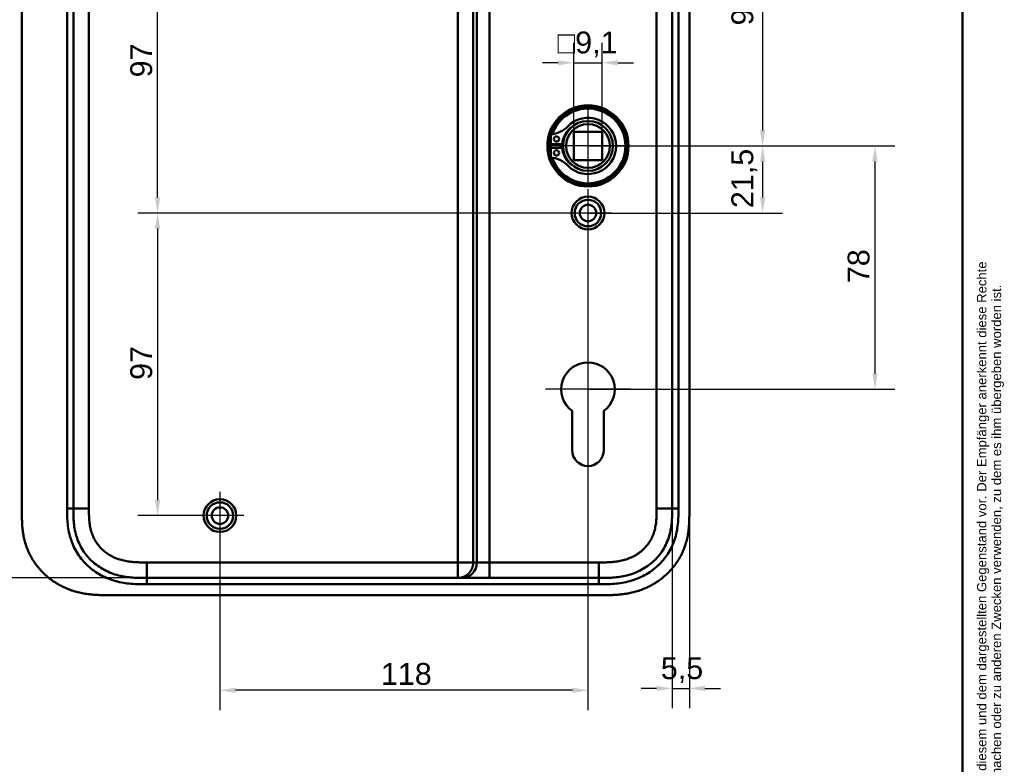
# Model space of a CAD drawing. Header units: millimetres. Extents: x 20 to 833, y 20 to 574.
# Tile 12 of 13: x 518 to 833, y 207 to 445. Entities that reach past the tile are written whole.
import ezdxf
from ezdxf.enums import TextEntityAlignment as Align

# ---------------------------------------------------------------- set-up
doc = ezdxf.new("R2010")
doc.units = ezdxf.units.MM
doc.header["$LTSCALE"] = 2
for name, color, linetype, lineweight in [('Bemaßungen(DIN)', 7, 'Continuous', 25), ('Mittelpunktmarkierung(DIN)', 7, 'Continuous', 25), ('Sichtbare Kanten(DIN)', 7, 'Continuous', 50), ('Sichtbare tangentiale Kanten(DIN)', 7, 'Continuous', 50), ('Skizziergeometrie(DIN)', 7, 'Continuous', 50), ('Symbole(DIN)', 7, 'Continuous', 25)]:
    doc.layers.add(name, color=color, linetype=linetype, lineweight=lineweight)
doc.styles.add('Aktuell-DIN', font='arial.ttf')
doc.styles.add('STANDARD-DIN~0', font='arial.ttf')
doc.styles.add('Textstil10', font='arial.ttf')
doc.styles.add('Textstil41', font='arial.ttf', dxfattribs={"width": 0.8})
doc.styles.add('Textstil83', font='arial.ttf', dxfattribs={"width": 0.8})
doc.dimstyles.new('CAD-LAN', dxfattribs={"dimscale": 2, "dimtxt": 3.5, "dimasz": 2.5, "dimexe": 3.175, "dimexo": 0, "dimgap": 0.8, "dimtad": 1, "dimrnd": 1e-08, "dimtxsty": 'STANDARD-DIN~0', "dimcen": 0.09, "dimdle": 10, "dimclrd": 250, "dimclre": 250, "dimclrt": 250, "dimadec": 0, "dimazin": 2, "dimtfac": 1, "dimtmove": 0, "dimatfit": 3, "dimfxl": 1, "dimtolj": 1, "dimtzin": 0, "dimlwd": 25, "dimlwe": 25, "dimarcsym": 0})

# ---------------------------------------------------------------- blocks, each defined once
blk = doc.blocks.new('Ränder Standardrahmen')
at = {"layer": 'Skizziergeometrie(DIN)', "flags": 128}
blk.add_lwpolyline([(10, 10), (10, 287), (410, 287), (410, 10), (10, 10)], dxfattribs=at)
blk = doc.blocks.new('Schriftfelder Heusser')
at = {"layer": 'Symbole(DIN)', "color": 7, "insert": (293.33, 191.7), "char_height": 1.5, "width": 182.3003, "attachment_point": 1, "rotation": 90, "line_spacing_factor": 0.944221, "style": 'Aktuell-DIN'}
blk.add_mtext('\\fArial|b0|i0;\\H1.5000;Die Schlossfabrik Heusser AG ist Eigentümerin dieses Dokumentes und behält sich alle Rechte an diesem und dem dargestellten Gegenstand vor. Der Empfänger anerkennt diese Rechte\\Pund wird das Dokument nicht ohne schriftliche Ermächtigung der Eigentümerin Dritten zugänglich machen oder zu anderen Zwecken verwenden, zu dem es ihm übergeben worden ist.\\P ', dxfattribs=at)
at = {"layer": 'Symbole(DIN)', "color": 179, "true_color": 0x262659, "style": 'Textstil10'}
blk.add_attdef('ERSTELLUNGSDATUM_001', (217.23, 218.29), '', height=2, dxfattribs=at)
at = {"layer": 'Symbole(DIN)', "color": 179, "true_color": 0x262659}
for tag, height, style, p in [('AUTOR', 2.49, 'Aktuell-DIN', (240.03, 219.26)), ('KONTROLLDATUM', 2, 'Textstil10', (217.42, 215.04)), ('KONTROLLIERT_VON', 2, 'Textstil10', (239.98, 215.05))]:
    blk.add_attdef(tag, text='', height=height, dxfattribs=dict(at, style=style)).set_placement(p, align=Align.MIDDLE_LEFT)
at = {"layer": 'Symbole(DIN)', "color": 7, "style": 'Textstil83', "width": 0.8}
blk.add_attdef('Anfänglicher_Ansichtsmaßstab_001', (281.57, 213.34), '', height=2.3, dxfattribs=at)
at = {"layer": 'Symbole(DIN)', "color": 179, "true_color": 0x262659, "style": 'Textstil10'}
blk.add_attdef('PROJEKT', text='', height=2, dxfattribs=at).set_placement((217.77, 209.72), align=Align.BOTTOM_LEFT)
at = {"layer": 'Symbole(DIN)', "color": 7, "style": 'Textstil41', "width": 0.8}
blk.add_attdef('STATUS', text='', height=5, dxfattribs=at).set_placement((284.53, 195.86), align=Align.MIDDLE_CENTER)
blk = doc.blocks.new('*D8')
at = {"layer": 'Bemaßungen(DIN)', "color": 250, "linetype": 'Continuous', "lineweight": 25, "true_color": 0x3f3f3f, "transparency": 16777216}
for p, q in [((703.4, 500.38), (762.28, 500.38)), ((755.93, 495.38), (755.93, 409.88)), ((699.93, 404.88), (762.28, 404.88))]:
    blk.add_line(p, q, dxfattribs=at)
at = {"layer": 'Bemaßungen(DIN)', "color": 250, "linetype": 'Continuous', "true_color": 0x3f3f3f, "transparency": 16777216}
for points in [[(755.09, 495.38), (756.76, 495.38), (755.93, 500.38)], [(755.09, 409.88), (756.76, 409.88), (755.93, 404.88)]]:
    blk.add_solid(points, dxfattribs=at)
at = {"layer": 'Defpoints', "color": 0, "linetype": 'Continuous', "transparency": 16777216}
for p in [(703.4, 500.38), (699.93, 404.88), (755.93, 404.88)]:
    blk.add_point(p, dxfattribs=at)
at = {"layer": 'Bemaßungen(DIN)', "color": 250, "linetype": 'Continuous', "lineweight": 25, "true_color": 0x3f3f3f, "transparency": 16777216, "insert": (745.91, 443.51), "char_height": 7, "attachment_point": 1, "rotation": 90, "style": 'STANDARD-DIN~0'}
blk.add_mtext('\\A1;95,5', dxfattribs=at)
blk = doc.blocks.new('*D10')
at = {"layer": 'Bemaßungen(DIN)', "color": 250, "linetype": 'Continuous', "lineweight": 25, "true_color": 0x3f3f3f, "transparency": 16777216}
for p, q in [((699.93, 404.88), (762.28, 404.88)), ((755.93, 399.88), (755.93, 388.38)), ((699.93, 383.38), (762.28, 383.38))]:
    blk.add_line(p, q, dxfattribs=at)
at = {"layer": 'Bemaßungen(DIN)', "color": 250, "linetype": 'Continuous', "true_color": 0x3f3f3f, "transparency": 16777216}
for points in [[(755.09, 399.88), (756.76, 399.88), (755.93, 404.88)], [(755.09, 388.38), (756.76, 388.38), (755.93, 383.38)]]:
    blk.add_solid(points, dxfattribs=at)
at = {"layer": 'Defpoints', "color": 0, "linetype": 'Continuous', "transparency": 16777216}
for p in [(699.93, 404.88), (699.93, 383.38), (755.93, 383.38)]:
    blk.add_point(p, dxfattribs=at)
at = {"layer": 'Bemaßungen(DIN)', "color": 250, "linetype": 'Continuous', "lineweight": 25, "true_color": 0x3f3f3f, "transparency": 16777216, "insert": (745.91, 384.95), "char_height": 7, "attachment_point": 1, "rotation": 90, "style": 'STANDARD-DIN~0'}
blk.add_mtext('\\A1;21,5', dxfattribs=at)
blk = doc.blocks.new('*D11')
at = {"layer": 'Bemaßungen(DIN)', "color": 250, "linetype": 'Continuous', "lineweight": 25, "true_color": 0x3f3f3f, "transparency": 16777216}
for p, q in [((699.93, 404.88), (798.28, 404.88)), ((791.93, 399.88), (791.93, 331.88)), ((699.93, 326.88), (798.28, 326.88))]:
    blk.add_line(p, q, dxfattribs=at)
at = {"layer": 'Bemaßungen(DIN)', "color": 250, "linetype": 'Continuous', "true_color": 0x3f3f3f, "transparency": 16777216}
for points in [[(791.09, 399.88), (792.76, 399.88), (791.93, 404.88)], [(791.09, 331.88), (792.76, 331.88), (791.93, 326.88)]]:
    blk.add_solid(points, dxfattribs=at)
at = {"layer": 'Defpoints', "color": 0, "linetype": 'Continuous', "transparency": 16777216}
for p in [(699.93, 404.88), (699.93, 326.88), (791.93, 326.88)]:
    blk.add_point(p, dxfattribs=at)
at = {"layer": 'Bemaßungen(DIN)', "color": 250, "linetype": 'Continuous', "lineweight": 25, "true_color": 0x3f3f3f, "transparency": 16777216, "insert": (783.18, 360.89), "char_height": 7, "attachment_point": 1, "rotation": 90, "style": 'STANDARD-DIN~0'}
blk.add_mtext('\\A1;78', dxfattribs=at)
blk = doc.blocks.new('*D12')
at = {"layer": 'Bemaßungen(DIN)', "color": 250, "linetype": 'Continuous', "lineweight": 25, "true_color": 0x3f3f3f, "transparency": 16777216}
for p, q in [((581.93, 480.38), (555.58, 480.38)), ((561.93, 388.38), (561.93, 475.38)), ((699.93, 383.38), (555.58, 383.38))]:
    blk.add_line(p, q, dxfattribs=at)
at = {"layer": 'Bemaßungen(DIN)', "color": 250, "linetype": 'Continuous', "true_color": 0x3f3f3f, "transparency": 16777216}
for points in [[(561.09, 475.38), (562.76, 475.38), (561.93, 480.38)], [(561.09, 388.38), (562.76, 388.38), (561.93, 383.38)]]:
    blk.add_solid(points, dxfattribs=at)
at = {"layer": 'Defpoints', "color": 0, "linetype": 'Continuous', "transparency": 16777216}
for p in [(561.93, 480.38), (581.93, 480.38), (699.93, 383.38)]:
    blk.add_point(p, dxfattribs=at)
at = {"layer": 'Bemaßungen(DIN)', "color": 250, "linetype": 'Continuous', "lineweight": 25, "true_color": 0x3f3f3f, "transparency": 16777216, "insert": (553.18, 426.87), "char_height": 7, "attachment_point": 1, "rotation": 90, "style": 'STANDARD-DIN~0'}
blk.add_mtext('\\A1;97', dxfattribs=at)
blk = doc.blocks.new('*D13')
at = {"layer": 'Bemaßungen(DIN)', "color": 250, "linetype": 'Continuous', "lineweight": 25, "true_color": 0x3f3f3f, "transparency": 16777216}
for p, q in [((699.93, 383.38), (555.58, 383.38)), ((561.93, 378.38), (561.93, 291.38)), ((581.93, 286.38), (555.58, 286.38))]:
    blk.add_line(p, q, dxfattribs=at)
at = {"layer": 'Bemaßungen(DIN)', "color": 250, "linetype": 'Continuous', "true_color": 0x3f3f3f, "transparency": 16777216}
for points in [[(561.09, 378.38), (562.76, 378.38), (561.93, 383.38)], [(561.09, 291.38), (562.76, 291.38), (561.93, 286.38)]]:
    blk.add_solid(points, dxfattribs=at)
at = {"layer": 'Defpoints', "color": 0, "linetype": 'Continuous', "transparency": 16777216}
for p in [(699.93, 383.38), (561.93, 286.38), (581.93, 286.38)]:
    blk.add_point(p, dxfattribs=at)
at = {"layer": 'Bemaßungen(DIN)', "color": 250, "linetype": 'Continuous', "lineweight": 25, "true_color": 0x3f3f3f, "transparency": 16777216, "insert": (553.18, 329.87), "char_height": 7, "attachment_point": 1, "rotation": 90, "style": 'STANDARD-DIN~0'}
blk.add_mtext('\\A1;97', dxfattribs=at)
blk = doc.blocks.new('*D15')
at = {"layer": 'Bemaßungen(DIN)', "color": 250, "linetype": 'Continuous', "lineweight": 25, "true_color": 0x3f3f3f, "transparency": 16777216}
for p, q in [((558.47, 500.38), (486.91, 500.38)), ((493.26, 495.38), (493.26, 271.38)), ((558.47, 266.38), (486.91, 266.38))]:
    blk.add_line(p, q, dxfattribs=at)
at = {"layer": 'Bemaßungen(DIN)', "color": 250, "linetype": 'Continuous', "true_color": 0x3f3f3f, "transparency": 16777216}
for points in [[(492.43, 495.38), (494.1, 495.38), (493.26, 500.38)], [(492.43, 271.38), (494.1, 271.38), (493.26, 266.38)]]:
    blk.add_solid(points, dxfattribs=at)
at = {"layer": 'Defpoints', "color": 0, "linetype": 'Continuous', "transparency": 16777216}
for p in [(558.47, 500.38), (493.26, 266.38), (558.47, 266.38)]:
    blk.add_point(p, dxfattribs=at)
at = {"layer": 'Bemaßungen(DIN)', "color": 250, "linetype": 'Continuous', "lineweight": 25, "true_color": 0x3f3f3f, "transparency": 16777216, "insert": (484.51, 375.6), "char_height": 7, "attachment_point": 1, "rotation": 90, "style": 'STANDARD-DIN~0'}
blk.add_mtext('\\A1;234', dxfattribs=at)
blk = doc.blocks.new('*D16')
at = {"layer": 'Bemaßungen(DIN)', "color": 250, "linetype": 'Continuous', "lineweight": 25, "true_color": 0x3f3f3f, "transparency": 16777216}
for p, q in [((695.38, 409.43), (695.38, 437.9)), ((704.48, 409.43), (704.48, 437.9)), ((690.38, 431.55), (685.38, 431.55)), ((695.38, 431.55), (704.48, 431.55)), ((709.48, 431.55), (714.48, 431.55))]:
    blk.add_line(p, q, dxfattribs=at)
at = {"layer": 'Bemaßungen(DIN)', "color": 250, "linetype": 'Continuous', "true_color": 0x3f3f3f, "transparency": 16777216}
for points in [[(690.38, 432.38), (690.38, 430.71), (695.38, 431.55)], [(709.48, 432.38), (709.48, 430.71), (704.48, 431.55)]]:
    blk.add_solid(points, dxfattribs=at)
at = {"layer": 'Defpoints', "color": 0, "linetype": 'Continuous', "transparency": 16777216}
for p in [(704.48, 431.55), (695.38, 409.43), (704.48, 409.43)]:
    blk.add_point(p, dxfattribs=at)
at = {"layer": 'Bemaßungen(DIN)', "color": 250, "linetype": 'Continuous', "lineweight": 25, "true_color": 0x3f3f3f, "transparency": 16777216, "insert": (690.16, 441.56), "char_height": 7, "attachment_point": 1, "style": 'STANDARD-DIN~0'}
blk.add_mtext('\\A1;\\fAIGDT|b0|i0;\\H7.0000;o\\fArial|b0|i0;\\H7.0000;9,1', dxfattribs=at)
blk = doc.blocks.new('*D17')
at = {"layer": 'Bemaßungen(DIN)', "color": 250, "linetype": 'Continuous', "lineweight": 25, "true_color": 0x3f3f3f, "transparency": 16777216}
for p, q in [((699.93, 375.73), (699.93, 224.03)), ((581.93, 278.73), (581.93, 224.03)), ((694.93, 230.38), (586.93, 230.38))]:
    blk.add_line(p, q, dxfattribs=at)
at = {"layer": 'Bemaßungen(DIN)', "color": 250, "linetype": 'Continuous', "true_color": 0x3f3f3f, "transparency": 16777216}
for points in [[(586.93, 231.21), (586.93, 229.55), (581.93, 230.38)], [(694.93, 231.21), (694.93, 229.55), (699.93, 230.38)]]:
    blk.add_solid(points, dxfattribs=at)
at = {"layer": 'Defpoints', "color": 0, "linetype": 'Continuous', "transparency": 16777216}
for p in [(699.93, 375.73), (581.93, 278.73), (581.93, 230.38)]:
    blk.add_point(p, dxfattribs=at)
at = {"layer": 'Bemaßungen(DIN)', "color": 250, "linetype": 'Continuous', "lineweight": 25, "true_color": 0x3f3f3f, "transparency": 16777216, "insert": (633.52, 239.13), "char_height": 7, "attachment_point": 1, "style": 'STANDARD-DIN~0'}
blk.add_mtext('\\A1;118', dxfattribs=at)
blk = doc.blocks.new('*D18')
at = {"layer": 'Bemaßungen(DIN)', "color": 250, "linetype": 'Continuous', "lineweight": 25, "true_color": 0x3f3f3f, "transparency": 16777216}
for p, q in [((726.93, 288.66), (726.93, 224.64)), ((732.43, 287.66), (732.43, 224.64)), ((721.93, 230.99), (716.93, 230.99)), ((726.93, 230.99), (732.43, 230.99)), ((737.43, 230.99), (742.43, 230.99))]:
    blk.add_line(p, q, dxfattribs=at)
at = {"layer": 'Bemaßungen(DIN)', "color": 250, "linetype": 'Continuous', "true_color": 0x3f3f3f, "transparency": 16777216}
for points in [[(721.93, 231.82), (721.93, 230.15), (726.93, 230.99)], [(737.43, 231.82), (737.43, 230.15), (732.43, 230.99)]]:
    blk.add_solid(points, dxfattribs=at)
at = {"layer": 'Defpoints', "color": 0, "linetype": 'Continuous', "transparency": 16777216}
for p in [(726.93, 288.66), (732.43, 287.66), (732.43, 230.99)]:
    blk.add_point(p, dxfattribs=at)
at = {"layer": 'Bemaßungen(DIN)', "color": 250, "linetype": 'Continuous', "lineweight": 25, "true_color": 0x3f3f3f, "transparency": 16777216, "insert": (723.28, 240.97), "char_height": 7, "attachment_point": 1, "style": 'STANDARD-DIN~0'}
blk.add_mtext('\\A1;5,5', dxfattribs=at)

msp = doc.modelspace()

# ---------------------------------------------------------------- linework, layer by layer
at = {"layer": 'Mittelpunktmarkierung(DIN)', "linetype": 'Continuous'}
for p, q in [((699.928, 416.88), (699.928, 392.88)), ((711.928, 404.88), (687.928, 404.88)), ((699.928, 391.03), (699.928, 375.73)), ((707.578, 383.38), (692.278, 383.38)), ((699.928, 340.48), (699.928, 316.88)), ((713.528, 326.88), (686.328, 326.88)), ((581.928, 294.03), (581.928, 278.73)), ((589.578, 286.38), (574.278, 286.38))]:
    msp.add_line(p, q, dxfattribs=at)
at = {"layer": 'Sichtbare Kanten(DIN)'}
for p, q in [((518.428, 479.096), (518.428, 287.623)), ((732.428, 287.664), (732.428, 479.096)), ((687.97, 405.497), (687.97, 408.52)), ((695.378, 400.33), (695.378, 409.43)), ((695.378, 409.43), (704.478, 409.43)), ((704.478, 409.43), (704.478, 400.33)), ((691.67, 405.497), (687.97, 405.497)), ((687.97, 404.263), (691.67, 404.263)), ((687.97, 401.239), (687.97, 404.263)), ((704.478, 400.33), (695.378, 400.33)), ((694.828, 307.38), (694.828, 319.955)), ((705.028, 319.956), (705.028, 307.38)), ((658.155, 266.38), (558.467, 266.38)), ((659.332, 266.38), (658.155, 266.38)), ((668.299, 266.38), (659.332, 266.38)), ((703.39, 266.38), (668.299, 266.38)), ((703.402, 266.38), (703.39, 266.38)), ((545.907, 260.88), (704.39, 260.88))]:
    msp.add_line(p, q, dxfattribs=at)
for centre, radius in [((699.928, 404.88), 13), ((699.928, 404.88), 12.5), ((699.928, 404.88), 8), ((699.928, 404.88), 7), ((689.82, 407.112), 0.85), ((689.82, 402.648), 0.85), ((699.928, 383.38), 5.25), ((699.928, 383.38), 4.25), ((699.928, 383.38), 2.65), ((581.928, 286.38), 5.25), ((581.928, 286.38), 4.25), ((581.928, 286.38), 2.65)]:
    msp.add_circle(centre, radius, dxfattribs=at)
for centre, radius, start, end in [((699.928, 404.88), 12, 198.17213, 161.82787), ((699.928, 404.88), 9.017, 224.1409, 135.8591), ((687.23, 417.203), 8.678, 274.96705, 315.8591), ((699.195, 404.88), 7.55, 125.6871, 175.31499), ((699.928, 404.88), 8.2, 153.63056, 206.36944), ((699.928, 404.88), 12, 175.21102, 184.78898), ((699.928, 404.88), 9, 176.0711, 183.9289), ((699.195, 404.88), 7.55, 184.68501, 234.3129), ((687.23, 392.557), 8.678, 44.1409, 85.03295), ((699.928, 326.88), 8.6, 306.37412, 233.63044), ((699.928, 307.38), 5.1, 180, 0)]:
    msp.add_arc(centre, radius, start, end, dxfattribs=at)
for points in [[(534.928, 288.664), (534.928, 383.38), (534.928, 478.096)], [(726.928, 478.096), (726.928, 383.38), (726.928, 288.664)]]:
    msp.add_open_spline(points, degree=2, dxfattribs=at)
for points, knots in [([(518.428, 287.582), (518.428, 287.041), (518.429, 285.925), (518.464, 284.505), (518.547, 283.044), (518.657, 281.868), (518.866, 280.394), (519.094, 279.215), (519.465, 277.748), (519.833, 276.585), (520.385, 275.151), (520.902, 274.025), (521.64, 272.652), (522.305, 271.585), (523.224, 270.3), (524.028, 269.314), (525.112, 268.144), (526.04, 267.26), (527.268, 266.228), (528.302, 265.464), (529.649, 264.59), (530.767, 263.957), (532.204, 263.254), (533.383, 262.762), (534.881, 262.235), (536.097, 261.884), (537.629, 261.528), (538.861, 261.308), (540.401, 261.106), (541.63, 260.998), (543.158, 260.916), (544.484, 260.885), (545.497, 260.88), (545.907, 260.88)], [-0.99797722, -0.99797722, -0.99797722, -0.99797722, -0.95833335, -0.91666671, -0.89583339, -0.85416674, -0.83333342, -0.79166678, -0.77083345, -0.72916681, -0.70833349, -0.66666684, -0.64583352, -0.60416687, -0.58333355, -0.54166691, -0.52083358, -0.47916694, -0.45833362, -0.41666697, -0.39583365, -0.354167, -0.33333368, -0.29166704, -0.27083371, -0.22916707, -0.20833375, -0.1666671, -0.14583378, -0.10416714, -0.08333381, -0.04166717, -0.01304212, -0.01304212, -0.01304212, -0.01304212]), ([(558.467, 266.38), (557.483, 266.38), (556.5, 266.381), (555.506, 266.415), (555.157, 266.428), (554.816, 266.443), (554.461, 266.465), (553.71, 266.51), (552.995, 266.576), (552.272, 266.672), (551.512, 266.772), (550.761, 266.904), (550.013, 267.075), (549.232, 267.252), (548.463, 267.47), (547.706, 267.733), (546.929, 268.002), (546.167, 268.318), (545.428, 268.68), (544.679, 269.047), (543.952, 269.463), (543.256, 269.925), (542.554, 270.391), (541.883, 270.905), (541.252, 271.46), (541.093, 271.6), (540.937, 271.743), (540.782, 271.888), (540.318, 272.326), (539.878, 272.788), (539.463, 273.271), (538.91, 273.917), (538.402, 274.602), (537.947, 275.319), (537.493, 276.033), (537.091, 276.779), (536.743, 277.55), (536.422, 278.262), (536.147, 278.993), (535.915, 279.75), (535.9, 279.8), (535.885, 279.85), (535.871, 279.899), (535.644, 280.662), (535.463, 281.447), (535.325, 282.244), (535.194, 283.006), (535.103, 283.761), (535.043, 284.532), (534.986, 285.25), (534.957, 285.926), (534.942, 286.696), (534.928, 287.381), (534.928, 288.023), (534.928, 288.664)], [0.0000001, 0.0000001, 0.0000001, 0.0000001, 0.2950702, 0.2950702, 0.2950702, 0.3985893, 0.3985893, 0.3985893, 0.6181101, 0.6181101, 0.6181101, 0.8486648, 0.8486648, 0.8486648, 1.0894436, 1.0894436, 1.0894436, 1.3368527, 1.3368527, 1.3368527, 1.5877596, 1.5877596, 1.5877596, 1.8409496, 1.8409496, 1.8409496, 1.9045637, 1.9045637, 1.9045637, 2.0957547, 2.0957547, 2.0957547, 2.3511498, 2.3511498, 2.3511498, 2.6054898, 2.6054898, 2.6054898, 2.840499, 2.840499, 2.840499, 2.85612, 2.85612, 2.85612, 3.0996016, 3.0996016, 3.0996016, 3.3323228, 3.3323228, 3.3323228, 3.5487727, 3.5487727, 3.5487727, 3.7412916, 3.7412916, 3.7412916, 3.7412916]), ([(726.928, 288.664), (726.928, 288.037), (726.928, 287.389), (726.916, 286.741), (726.902, 286.019), (726.873, 285.295), (726.818, 284.581), (726.758, 283.803), (726.667, 283.035), (726.537, 282.274), (726.401, 281.482), (726.223, 280.696), (725.989, 279.907), (725.753, 279.114), (725.464, 278.326), (725.119, 277.562), (724.773, 276.793), (724.371, 276.045), (723.916, 275.328), (723.462, 274.613), (722.956, 273.928), (722.401, 273.279), (721.851, 272.638), (721.25, 272.029), (720.615, 271.469), (719.979, 270.908), (719.309, 270.396), (718.61, 269.931), (717.915, 269.47), (717.191, 269.054), (716.438, 268.685), (715.703, 268.324), (714.941, 268.007), (714.158, 267.735), (713.404, 267.473), (712.63, 267.254), (711.846, 267.075), (711.099, 266.905), (710.342, 266.772), (709.579, 266.671), (708.855, 266.575), (708.126, 266.509), (707.395, 266.465), (706.704, 266.423), (706.012, 266.401), (705.326, 266.39), (704.676, 266.38), (704.031, 266.38), (703.402, 266.38)], [0, 0, 0, 0, 0.2003325, 0.2003325, 0.2003325, 0.4234176, 0.4234176, 0.4234176, 0.6661657, 0.6661657, 0.6661657, 0.9187023, 0.9187023, 0.9187023, 1.172126, 1.172126, 1.172126, 1.4268172, 1.4268172, 1.4268172, 1.6807052, 1.6807052, 1.6807052, 1.9319886, 1.9319886, 1.9319886, 2.1833195, 2.1833195, 2.1833195, 2.4328707, 2.4328707, 2.4328707, 2.6767608, 2.6767608, 2.6767608, 2.9119278, 2.9119278, 2.9119278, 3.1363716, 3.1363716, 3.1363716, 3.3491044, 3.3491044, 3.3491044, 3.549929, 3.549929, 3.549929, 3.7401511, 3.7401511, 3.7401511, 3.7401511]), ([(704.39, 260.88), (704.987, 260.879), (706.038, 260.881), (707.249, 260.906), (708.162, 260.941), (708.772, 260.974), (709.535, 261.028), (710.145, 261.082), (710.909, 261.166), (711.519, 261.245), (712.434, 261.386), (713.346, 261.557), (714.702, 261.869), (715.895, 262.21), (717.363, 262.72), (718.513, 263.193), (719.914, 263.866), (721.003, 264.469), (722.318, 265.302), (723.33, 266.03), (724.537, 267.014), (725.455, 267.858), (726.535, 268.982), (727.343, 269.933), (728.278, 271.182), (728.962, 272.227), (729.733, 273.586), (730.279, 274.71), (730.87, 276.154), (731.27, 277.338), (731.678, 278.84), (731.932, 280.057), (732.144, 281.436), (732.245, 282.355), (732.321, 283.274), (732.358, 283.885), (732.393, 284.649), (732.41, 285.257), (732.423, 286.014), (732.428, 286.767), (732.428, 287.366), (732.428, 287.664)], [-0.99999787, -0.99999787, -0.99999787, -0.99999787, -0.95833168, -0.92708204, -0.9166655, -0.89583241, -0.88541586, -0.86458277, -0.85416622, -0.83333313, -0.82291658, -0.79166695, -0.77083385, -0.72916767, -0.70833458, -0.66666839, -0.6458353, -0.60416912, -0.58333603, -0.54166984, -0.52083675, -0.47917057, -0.45833747, -0.41667129, -0.3958382, -0.35417201, -0.33333892, -0.29167274, -0.27083965, -0.22917346, -0.20834037, -0.16667419, -0.14584109, -0.11459146, -0.10417491, -0.08334182, -0.07292527, -0.05209218, -0.04167563, -0.02084254, -0.00000945, -0.00000945, -0.00000945, -0.00000945])]:
    msp.add_open_spline(points, degree=3, knots=knots, dxfattribs=at)
at = {"layer": 'Sichtbare tangentiale Kanten(DIN)'}
for p, q in [((658.155, 495.38), (658.155, 271.38)), ((663.137, 271.38), (663.137, 495.38)), ((664.313, 495.38), (664.313, 271.38)), ((668.299, 271.38), (668.299, 495.38)), ((532.928, 288.664), (534.928, 288.664)), ((539.928, 288.664), (534.928, 288.664)), ((726.928, 288.664), (721.928, 288.664)), ((726.928, 288.664), (728.928, 288.664)), ((658.155, 271.38), (558.467, 271.38)), ((558.467, 271.38), (558.467, 266.38)), ((658.155, 266.38), (658.155, 271.38)), ((658.155, 271.38), (663.137, 271.38)), ((664.313, 271.38), (663.137, 271.38)), ((668.299, 271.38), (664.313, 271.38)), ((703.402, 271.38), (668.299, 271.38)), ((668.299, 266.38), (668.299, 271.38)), ((703.402, 266.38), (703.402, 271.38)), ((558.467, 266.38), (558.467, 264.381)), ((703.39, 266.38), (703.39, 264.38))]:
    msp.add_line(p, q, dxfattribs=at)
for points, degree in [([(532.928, 288.664), (532.928, 351.808), (532.928, 414.952), (532.929, 478.096)], 3), ([(539.928, 288.664), (539.928, 351.808), (539.928, 414.952), (539.928, 478.096)], 3), ([(721.928, 478.096), (721.928, 414.952), (721.928, 351.808), (721.928, 288.664)], 3), ([(728.928, 478.096), (728.928, 414.952), (728.928, 351.808), (728.928, 288.664)], 3), ([(663.137, 271.38), (663.137, 271.276), (663.132, 271.071), (663.109, 270.766), (663.048, 270.368), (662.924, 269.888), (662.756, 269.428), (662.546, 268.99), (662.296, 268.578), (662.008, 268.192), (661.686, 267.836), (661.332, 267.513), (660.947, 267.225), (660.536, 266.973), (660.1, 266.762), (659.642, 266.594), (659.164, 266.47), (658.767, 266.409), (658.464, 266.385), (658.258, 266.38), (658.155, 266.38)], 5), ([(659.332, 266.38), (662.083, 266.38), (664.313, 268.619), (664.313, 271.38)], 3), ([(703.39, 264.38), (655.082, 264.38), (606.775, 264.38), (558.467, 264.381)], 3)]:
    msp.add_open_spline(points, degree=degree, dxfattribs=at)
for points, knots in [([(558.467, 264.381), (558.25, 264.381), (558.033, 264.381), (557.816, 264.381), (557.615, 264.381), (557.415, 264.382), (557.214, 264.383), (557.114, 264.384), (557.013, 264.384), (556.913, 264.385), (556.619, 264.388), (556.325, 264.393), (556.01, 264.4), (556.003, 264.4), (555.996, 264.401), (555.988, 264.401), (555.104, 264.422), (554.305, 264.461), (553.497, 264.529), (553.483, 264.53), (553.468, 264.531), (553.454, 264.533), (552.632, 264.603), (551.802, 264.705), (550.979, 264.845), (550.971, 264.846), (550.963, 264.847), (550.956, 264.849), (550.128, 264.99), (549.306, 265.17), (548.493, 265.395), (548.487, 265.396), (548.481, 265.398), (548.474, 265.4), (546.835, 265.854), (545.233, 266.491), (543.759, 267.291), (542.28, 268.093), (540.863, 269.097), (539.617, 270.24), (538.381, 271.374), (537.272, 272.682), (536.361, 274.087), (535.452, 275.488), (534.715, 277.022), (534.179, 278.616), (534.178, 278.62), (534.176, 278.624), (534.175, 278.628), (533.907, 279.427), (533.686, 280.248), (533.514, 281.071), (533.512, 281.077), (533.511, 281.084), (533.51, 281.091), (533.337, 281.915), (533.21, 282.755), (533.122, 283.584), (533.12, 283.598), (533.119, 283.612), (533.117, 283.626), (533.032, 284.445), (532.982, 285.261), (532.955, 286.137), (532.955, 286.15), (532.954, 286.163), (532.954, 286.175), (532.929, 287.029), (532.928, 287.847), (532.928, 288.664)], [0, 0, 0, 0, 0.0650777, 0.0650777, 0.0650777, 0.1252827, 0.1252827, 0.1252827, 0.1553853, 0.1553853, 0.1553853, 0.2436568, 0.2436568, 0.2436568, 0.2456929, 0.2456929, 0.2456929, 0.4930009, 0.4930009, 0.4930009, 0.4974115, 0.4974115, 0.4974115, 0.7489081, 0.7489081, 0.7489081, 0.7513214, 0.7513214, 0.7513214, 1.0041321, 1.0041321, 1.0041321, 1.0061267, 1.0061267, 1.0061267, 1.5162149, 1.5162149, 1.5162149, 2.0281718, 2.0281718, 2.0281718, 2.5361223, 2.5361223, 2.5361223, 3.0426859, 3.0426859, 3.0426859, 3.0439753, 3.0439753, 3.0439753, 3.2980943, 3.2980943, 3.2980943, 3.3001636, 3.3001636, 3.3001636, 3.5548437, 3.5548437, 3.5548437, 3.5590862, 3.5590862, 3.5590862, 3.8104505, 3.8104505, 3.8104505, 3.8140929, 3.8140929, 3.8140929, 4.0593758, 4.0593758, 4.0593758, 4.0593758]), ([(558.467, 271.38), (558.226, 271.38), (557.985, 271.38), (557.744, 271.381), (557.67, 271.381), (557.595, 271.381), (557.521, 271.381), (557.446, 271.381), (557.372, 271.382), (557.297, 271.382), (557.148, 271.383), (557, 271.384), (556.851, 271.386), (556.776, 271.387), (556.702, 271.388), (556.627, 271.389), (556.474, 271.392), (556.32, 271.394), (556.166, 271.398), (556.089, 271.4), (556.012, 271.402), (555.935, 271.404), (555.858, 271.407), (555.781, 271.409), (555.701, 271.412), (555.388, 271.422), (555.09, 271.436), (554.782, 271.454), (554.775, 271.455), (554.767, 271.455), (554.76, 271.456), (554.14, 271.493), (553.546, 271.547), (552.949, 271.626), (552.94, 271.627), (552.931, 271.628), (552.922, 271.629), (552.321, 271.709), (551.726, 271.813), (551.136, 271.947), (551.13, 271.948), (551.125, 271.949), (551.12, 271.95), (550.523, 272.087), (549.929, 272.254), (549.351, 272.454), (549.348, 272.455), (549.344, 272.456), (549.341, 272.458), (548.759, 272.66), (548.182, 272.898), (547.628, 273.17), (547.074, 273.442), (546.535, 273.75), (546.021, 274.091), (545.508, 274.432), (545.015, 274.809), (544.553, 275.215), (544.093, 275.62), (543.658, 276.06), (543.26, 276.525), (542.861, 276.989), (542.495, 277.484), (542.167, 278), (541.841, 278.513), (541.551, 279.052), (541.301, 279.605), (541.052, 280.157), (540.84, 280.73), (540.667, 281.31), (540.666, 281.315), (540.665, 281.319), (540.663, 281.323), (540.491, 281.903), (540.356, 282.495), (540.253, 283.089), (540.252, 283.098), (540.25, 283.106), (540.249, 283.115), (540.146, 283.713), (540.075, 284.315), (540.026, 284.941), (540.025, 284.948), (540.025, 284.956), (540.024, 284.963), (540, 285.275), (539.983, 285.576), (539.969, 285.885), (539.955, 286.203), (539.946, 286.519), (539.94, 286.834), (539.928, 287.446), (539.928, 288.056), (539.928, 288.664)], [0, 0, 0, 0, 0.0722696, 0.0722696, 0.0722696, 0.0946026, 0.0946026, 0.0946026, 0.1169355, 0.1169355, 0.1169355, 0.1616015, 0.1616015, 0.1616015, 0.1839344, 0.1839344, 0.1839344, 0.2301086, 0.2301086, 0.2301086, 0.2531957, 0.2531957, 0.2531957, 0.2762828, 0.2762828, 0.2762828, 0.3665177, 0.3665177, 0.3665177, 0.3686312, 0.3686312, 0.3686312, 0.550067, 0.550067, 0.550067, 0.5527949, 0.5527949, 0.5527949, 0.7354684, 0.7354684, 0.7354684, 0.7370926, 0.7370926, 0.7370926, 0.9217286, 0.9217286, 0.9217286, 0.9228081, 0.9228081, 0.9228081, 1.1089822, 1.1089822, 1.1089822, 1.2946981, 1.2946981, 1.2946981, 1.479922, 1.479922, 1.479922, 1.6644007, 1.6644007, 1.6644007, 1.8485383, 1.8485383, 1.8485383, 2.0316869, 2.0316869, 2.0316869, 2.2147673, 2.2147673, 2.2147673, 2.2161124, 2.2161124, 2.2161124, 2.3988762, 2.3988762, 2.3988762, 2.4015167, 2.4015167, 2.4015167, 2.5852125, 2.5852125, 2.5852125, 2.5873796, 2.5873796, 2.5873796, 2.6788906, 2.6788906, 2.6788906, 2.7730035, 2.7730035, 2.7730035, 2.9555672, 2.9555672, 2.9555672, 2.9555672]), ([(721.928, 288.664), (721.928, 288.424), (721.929, 288.183), (721.928, 287.942), (721.928, 287.795), (721.927, 287.647), (721.926, 287.499), (721.925, 287.426), (721.924, 287.352), (721.924, 287.278), (721.923, 287.204), (721.922, 287.131), (721.921, 287.057), (721.92, 286.983), (721.918, 286.909), (721.917, 286.836), (721.911, 286.523), (721.902, 286.21), (721.888, 285.891), (721.874, 285.579), (721.857, 285.277), (721.833, 284.966), (721.832, 284.958), (721.832, 284.951), (721.831, 284.944), (721.782, 284.318), (721.711, 283.716), (721.609, 283.119), (721.607, 283.11), (721.606, 283.101), (721.604, 283.093), (721.501, 282.499), (721.367, 281.907), (721.195, 281.328), (721.194, 281.324), (721.192, 281.32), (721.191, 281.315), (721.018, 280.735), (720.807, 280.162), (720.558, 279.61), (720.309, 279.058), (720.019, 278.519), (719.694, 278.006), (719.367, 277.492), (719.001, 276.997), (718.605, 276.534), (718.206, 276.068), (717.771, 275.628), (717.311, 275.222), (716.85, 274.815), (716.358, 274.438), (715.846, 274.098), (715.332, 273.756), (714.793, 273.447), (714.24, 273.176), (713.686, 272.903), (713.111, 272.665), (712.529, 272.462), (712.526, 272.461), (712.522, 272.46), (712.519, 272.459), (711.942, 272.258), (711.348, 272.09), (710.752, 271.954), (710.746, 271.953), (710.741, 271.951), (710.736, 271.95), (710.146, 271.816), (709.551, 271.712), (708.951, 271.632), (708.942, 271.63), (708.933, 271.629), (708.924, 271.628), (708.327, 271.549), (707.734, 271.495), (707.114, 271.457), (707.107, 271.456), (707.1, 271.456), (707.092, 271.455), (706.784, 271.437), (706.487, 271.423), (706.183, 271.413), (705.87, 271.402), (705.559, 271.394), (705.248, 271.39), (704.631, 271.38), (704.016, 271.38), (703.402, 271.38)], [25.7770823, 25.7770823, 25.7770823, 25.7770823, 25.849294, 25.849294, 25.849294, 25.8935657, 25.8935657, 25.8935657, 25.9157016, 25.9157016, 25.9157016, 25.9378374, 25.9378374, 25.9378374, 25.9599655, 25.9599655, 25.9599655, 26.0535869, 26.0535869, 26.0535869, 26.1450369, 26.1450369, 26.1450369, 26.1472006, 26.1472006, 26.1472006, 26.3307735, 26.3307735, 26.3307735, 26.3334135, 26.3334135, 26.3334135, 26.51606, 26.51606, 26.51606, 26.517402, 26.517402, 26.517402, 26.7003585, 26.7003585, 26.7003585, 26.8833778, 26.8833778, 26.8833778, 27.0671072, 27.0671072, 27.0671072, 27.2517301, 27.2517301, 27.2517301, 27.4368267, 27.4368267, 27.4368267, 27.6224172, 27.6224172, 27.6224172, 27.808465, 27.808465, 27.808465, 27.8095391, 27.8095391, 27.8095391, 27.994055, 27.994055, 27.994055, 27.9956707, 27.9956707, 27.9956707, 28.1782318, 28.1782318, 28.1782318, 28.1809444, 28.1809444, 28.1809444, 28.3622733, 28.3622733, 28.3622733, 28.3643726, 28.3643726, 28.3643726, 28.4545574, 28.4545574, 28.4545574, 28.5472062, 28.5472062, 28.5472062, 28.7315244, 28.7315244, 28.7315244, 28.7315244]), ([(728.928, 288.664), (728.928, 288.543), (728.928, 288.421), (728.928, 288.198), (728.928, 288.097), (728.928, 287.895), (728.927, 287.794), (728.924, 287.187), (728.918, 286.681), (728.903, 286.176)], [0, 0, 0, 0, 0.036465, 0.036465, 0.06681715, 0.06681715, 0.0971693, 0.0971693, 0.24893004, 0.24893004, 0.24893004, 0.24893004]), ([(728.903, 286.176), (728.876, 285.262), (728.825, 284.445), (728.74, 283.626), (728.738, 283.612), (728.737, 283.598), (728.735, 283.585), (728.647, 282.755), (728.52, 281.915), (728.347, 281.091), (728.346, 281.084), (728.345, 281.077), (728.343, 281.071), (728.17, 280.248), (727.95, 279.427), (727.682, 278.628), (727.681, 278.624), (727.679, 278.62), (727.678, 278.616), (727.142, 277.022), (726.405, 275.488), (725.496, 274.087), (724.939, 273.228), (724.308, 272.404), (723.617, 271.633)], [0.24893, 0.24893, 0.24893, 0.24893, 0.5002953, 0.5002953, 0.5002953, 0.504539, 0.504539, 0.504539, 0.7592278, 0.7592278, 0.7592278, 0.7612971, 0.7612971, 0.7612971, 1.0154228, 1.0154228, 1.0154228, 1.0167125, 1.0167125, 1.0167125, 1.5232738, 1.5232738, 1.5232738, 1.833987, 1.833987, 1.833987, 1.833987]), ([(723.617, 271.633), (723.179, 271.145), (722.717, 270.678), (722.24, 270.241), (720.996, 269.1), (719.578, 268.094), (718.098, 267.291), (716.624, 266.491), (715.022, 265.854), (713.383, 265.4), (713.376, 265.398), (713.37, 265.396), (713.364, 265.395), (712.551, 265.17), (711.729, 264.99), (710.901, 264.849), (710.893, 264.848), (710.886, 264.846), (710.878, 264.845), (710.055, 264.705), (709.226, 264.603), (708.403, 264.533), (708.389, 264.531), (708.374, 264.53), (708.36, 264.529), (707.552, 264.461), (706.753, 264.422), (705.888, 264.401), (705.874, 264.401), (705.86, 264.4), (705.847, 264.4), (705.002, 264.38), (704.196, 264.38), (703.39, 264.38)], [0, 0, 0, 0, 0.1966986, 0.1966986, 0.1966986, 0.7091793, 0.7091793, 0.7091793, 1.2192662, 1.2192662, 1.2192662, 1.2212649, 1.2212649, 1.2212649, 1.4740697, 1.4740697, 1.4740697, 1.4764728, 1.4764728, 1.4764728, 1.7279774, 1.7279774, 1.7279774, 1.7323911, 1.7323911, 1.7323911, 1.9796936, 1.9796936, 1.9796936, 1.9835862, 1.9835862, 1.9835862, 2.2253803, 2.2253803, 2.2253803, 2.2253803])]:
    msp.add_open_spline(points, degree=3, knots=knots, dxfattribs=at)

# ---------------------------------------------------------------- block references
at = {"xscale": 2, "yscale": 2, "zscale": 2}
for name, p in [('Ränder Standardrahmen', (0, 0)), ('Schriftfelder Heusser', (238, -362.833))]:
    msp.add_blockref(name, p, dxfattribs=at)

# ---------------------------------------------------------------- dimensions: what is measured, and where the dimension line sits
at = {"layer": 'Bemaßungen(DIN)', "color": 250, "linetype": 'Continuous', "lineweight": 25, "true_color": 0x3f3f3f}
for base, p1, p2, angle, override, picture, middle in [((493.264, 266.38), (558.467, 500.38), (558.467, 266.38), 90, {"dimgap": 0.8, "dimdec": 2, "dimtol": 0, "dimlim": 0, "dimtp": 0, "dimtm": 0, "dimtdec": 2, "dimtofl": 0, "dimatfit": 1}, '*D15', (493.264, 383.38)), ((755.928, 404.88), (703.402, 500.38), (699.928, 404.88), 90, {"dimgap": 0.8, "dimdec": 2, "dimtol": 0, "dimlim": 0, "dimtp": 0, "dimtm": 0, "dimtdec": 2, "dimtofl": 0, "dimatfit": 1}, '*D8', (755.928, 452.63)), ((561.928, 480.38), (699.928, 383.38), (581.928, 480.38), 90, {"dimgap": 0.8, "dimdec": 2, "dimtol": 0, "dimlim": 0, "dimtp": 0, "dimtm": 0, "dimtdec": 2, "dimtofl": 0, "dimatfit": 1}, '*D12', (561.928, 431.88)), ((755.928, 383.38), (699.928, 404.88), (699.928, 383.38), 90, {"dimgap": 0.8, "dimdec": 2, "dimtol": 0, "dimlim": 0, "dimtp": 0, "dimtm": 0, "dimtdec": 2, "dimtofl": 0, "dimatfit": 1}, '*D10', (755.928, 394.13)), ((791.928, 326.88), (699.928, 404.88), (699.928, 326.88), 90, {"dimgap": 0.8, "dimdec": 2, "dimtol": 0, "dimlim": 0, "dimtp": 0, "dimtm": 0, "dimtdec": 2, "dimtofl": 0, "dimatfit": 1}, '*D11', (791.928, 365.88)), ((561.928, 286.38), (699.928, 383.38), (581.928, 286.38), 90, {"dimgap": 0.8, "dimdec": 2, "dimtol": 0, "dimlim": 0, "dimtp": 0, "dimtm": 0, "dimtdec": 2, "dimtofl": 0, "dimatfit": 1}, '*D13', (561.928, 334.88)), ((581.928, 230.38), (699.928, 375.73), (581.928, 278.73), 180, {"dimgap": 0.8, "dimdec": 2, "dimtol": 0, "dimlim": 0, "dimtp": 0, "dimtm": 0, "dimtdec": 2, "dimtofl": 0, "dimatfit": 1}, '*D17', (640.928, 230.38)), ((732.428, 230.987), (726.928, 288.664), (732.428, 287.664), 180, {"dimgap": 0.8, "dimdec": 2, "dimtol": 0, "dimlim": 0, "dimtp": 0, "dimtm": 0, "dimtdec": 2, "dimtofl": 1, "dimatfit": 1}, '*D18', (729.678, 230.987))]:
    dim = msp.add_linear_dim(base=base, p1=p1, p2=p2, angle=angle, dimstyle='CAD-LAN', override=override, dxfattribs=at)
    dim.commit()
    dim.dimension.update_dxf_attribs({"geometry": picture, "text_midpoint": middle, "dimtype": 160})
dim = msp.add_linear_dim(base=(704.478, 431.547), p1=(695.378, 409.43), p2=(704.478, 409.43), angle=180, text='\\fAIGDT|b0|i0;\\H7.0000;o\\fArial|b0|i0;\\H7.0000;<>', dimstyle='CAD-LAN', override={"dimgap": 0.8, "dimdec": 2, "dimtol": 0, "dimlim": 0, "dimtp": 0, "dimtm": 0, "dimtdec": 2, "dimtofl": 1, "dimatfit": 1}, dxfattribs=at)
dim.commit()
dim.dimension.update_dxf_attribs({"geometry": '*D16', "text_midpoint": (699.928, 431.547), "dimtype": 160})

doc.saveas('drawing.dxf')
